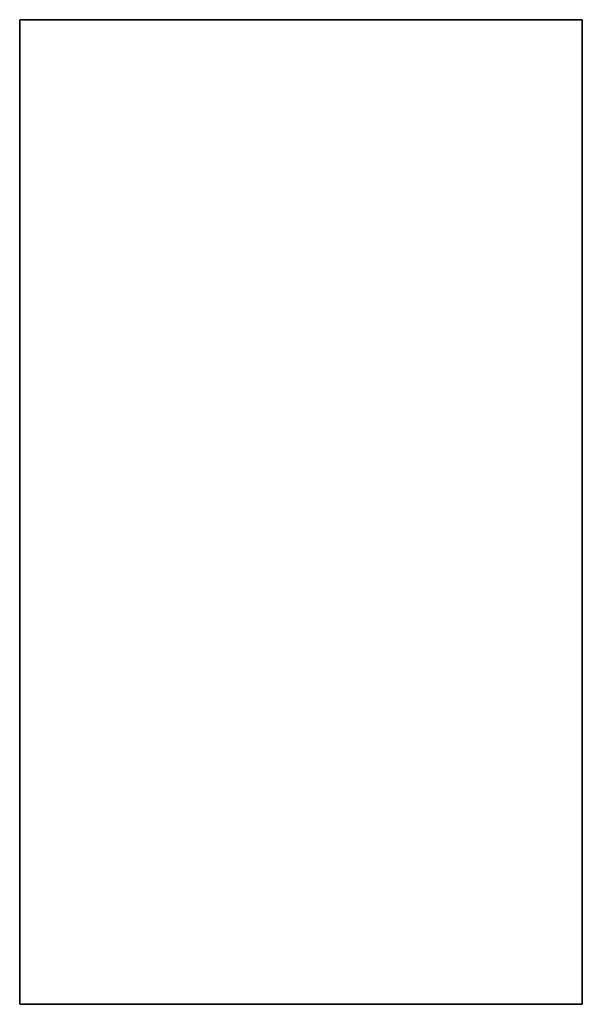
# Model space of a CAD drawing. Header units: millimetres. Extents: x -2 to 22, y -18.5 to 23.5.
import ezdxf

# ---------------------------------------------------------------- set-up
doc = ezdxf.new("R2010")
doc.units = ezdxf.units.MM
doc.header["$LTSCALE"] = 10
doc.layers.add('--Tueli1_BESCH_sich_laufhor_hilf', color=1, linetype='Continuous')
doc.layers.add('--Tueli1_BESCH_sich_laufhor_hilf_wnz', color=1, linetype='Continuous')

msp = doc.modelspace()

# ---------------------------------------------------------------- linework, layer by layer
at = {"layer": '--Tueli1_BESCH_sich_laufhor_hilf_wnz'}
msp.add_polyline3d([(-2, 23.5, 0), (-2, 23.5, 0), (-2, 23.5, 0), (-2, 23.5, 0), (-2, 23.5, 0), (-2, 23.5, 0), (-2, -18.5, 0), (22, -18.5, 0), (22, 23.5, 0), (22, -18.5, 0), (22, -18.5, 2500), (22, 23.5, 2500), (22, -18.5, 2500), (-2, -18.5, 2500), (-2, 23.5, 2500), (-2, -18.5, 2500), (-2, -18.5, 0), (-2, 23.5, 0), (22, 23.5, 0), (22, 23.5, 2500), (-2, 23.5, 2500), (-2, 23.5, 0)], dxfattribs=at)

# ---------------------------------------------------------------- meshes
at = {"layer": '--Tueli1_BESCH_sich_laufhor_hilf'}
mesh = msp.add_polymesh((6, 3), dxfattribs=at)
for k, corner in enumerate([(-2, 23.5, 2500), (-2, -18.5, 2500), (-2, -18.5, 2500), (-2, 23.5), (-2, -18.5), (-2, -18.5), (22, 23.5), (22, -18.5), (-2, -18.5), (22, 23.5, 2500), (22, -18.5, 2500), (-2, -18.5, 2500), (22, 23.5, 2500), (22, 23.5, 2500), (-2, 23.5, 2500), (22, 23.5), (22, 23.5), (-2, 23.5)]):
    mesh.set_mesh_vertex(divmod(k, 3), corner)

doc.saveas('drawing.dxf')
